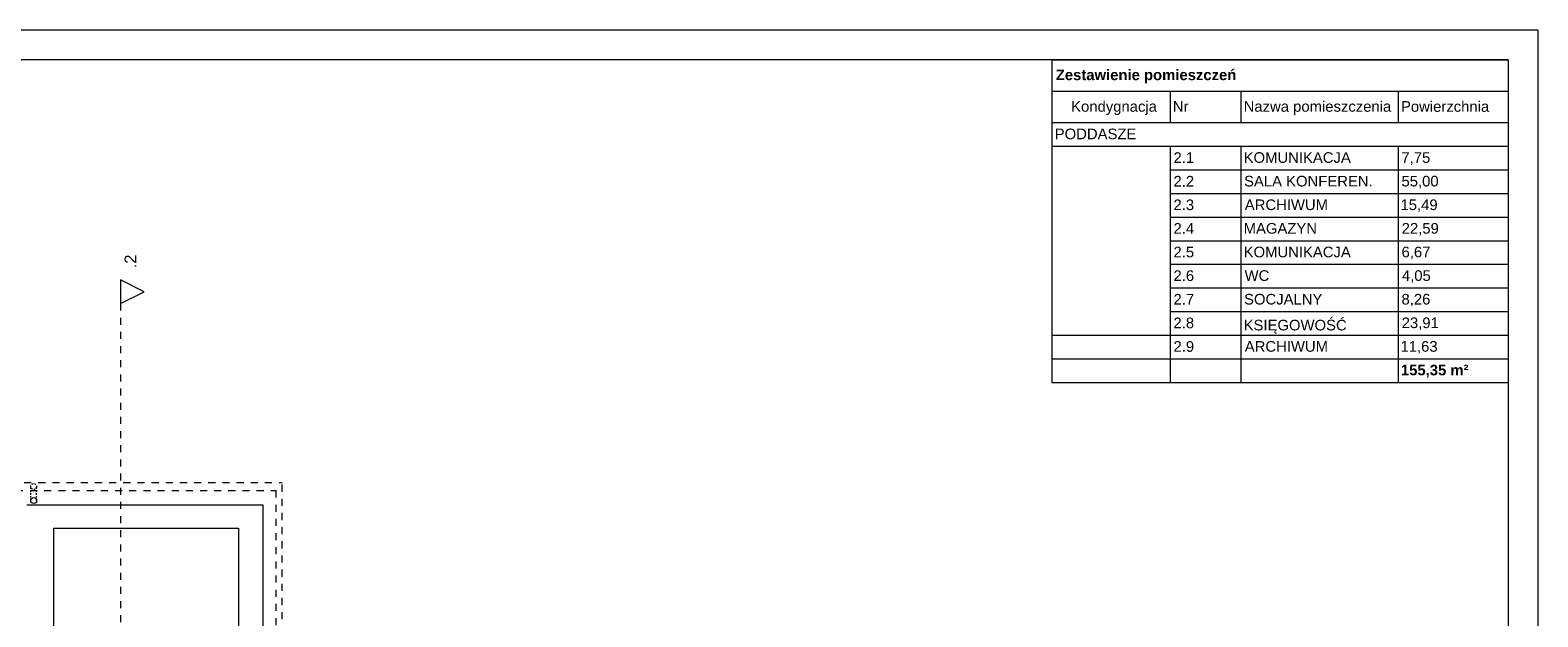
# Model space of a CAD drawing. Header units: millimetres. Extents: x 204754 to 495640, y -178579 to -98814.
# Tile 123 of 179: x 308085 to 333634, y -126160 to -116221. Entities that reach past the tile are written whole.
import ezdxf

# ---------------------------------------------------------------- set-up
doc = ezdxf.new("R2010")
doc.units = ezdxf.units.MM
doc.header["$MEASUREMENT"] = 0
doc.linetypes.add('2', pattern=[50, 25, -25])
doc.linetypes.add('Przerywana', pattern=[240, 120, -120])
doc.layers.get('0').update_dxf_attribs({"color": 252, "lineweight": 5})
for name, color, linetype, lineweight in [('840-G Znaczniki ogólne_Nr_pióra__3', 252, 'Continuous', 5), ('Nowe_! Tabelka_Nr_pióra__19', 252, 'Continuous', 5), ('Nowe_! Tabelka_Nr_pióra__7', 252, 'Continuous', 5), ('Nowe_Nowe_220(1)-A Ściany zewnętrzne_Nr_pióra__103', 252, 'Continuous', 5), ('Nowe_Nowe_220(1)-A Ściany zewnętrzne_Nr_pióra__3', 252, 'Continuous', 5), ('Nowe_Nowe_220(1)-A Ściany zewnętrzne_Nr_pióra__57', 252, 'Continuous', 5), ('Nowe_Warstwa ARCHICADa_Nr_pióra__1', 252, 'Continuous', 5), ('Nowe_Warstwa ARCHICADa_Nr_pióra__2', 252, 'Continuous', 5), ('Nowe_Warstwa ARCHICADa_Nr_pióra__7', 252, 'Continuous', 5)]:
    doc.layers.add(name, color=color, linetype=linetype, lineweight=lineweight)
doc.styles.add('GENERATED_STYLE_1', font='arial.ttf')
doc.styles.add('GENERATED_STYLE_4', font='arial.ttf')
doc.styles.add('GENERATED_STYLE_5', font='arialbd.ttf')

# ---------------------------------------------------------------- blocks, each defined once
blk = doc.blocks.new('podkład 20251118')
at = {"color": 252, "lineweight": 5}
for p, q in [((309617, -120453), (309617, -120853)), ((310017, -120653), (309617, -120453)), ((309617, -120853), (310017, -120653))]:
    blk.add_line(p, q, dxfattribs=at)
at = {"layer": '840-G Znaczniki ogólne_Nr_pióra__3', "color": 252, "linetype": 'Continuous', "lineweight": 5}
for p, q in [((309617, -120453), (309617, -120853)), ((310017, -120653), (309617, -120453)), ((309617, -120853), (310017, -120653))]:
    blk.add_line(p, q, dxfattribs=at)
at = {"layer": '840-G Znaczniki ogólne_Nr_pióra__3', "color": 252, "linetype": 'Przerywana', "lineweight": 5}
blk.add_line((309617, -120853), (309617, -143189), dxfattribs=at)
at = {"layer": 'Nowe_! Tabelka_Nr_pióra__19', "color": 252, "linetype": 'Continuous', "lineweight": 5}
for q in [(291634, -116221), (333634, -145921)]:
    blk.add_line((333634, -116221), q, dxfattribs=at)
at = {"layer": 'Nowe_! Tabelka_Nr_pióra__7', "color": 252, "linetype": 'Continuous', "lineweight": 5}
for q in [(293634, -116721), (333134, -145421)]:
    blk.add_line((333134, -116721), q, dxfattribs=at)
at = {"layer": 'Nowe_Nowe_220(1)-A Ściany zewnętrzne_Nr_pióra__103', "color": 252, "linetype": 'Przerywana', "lineweight": 5}
for p, q in [((307743, -123885), (312353, -123885)), ((312353, -126200), (312353, -123885)), ((307843, -124018), (312253, -124018)), ((312253, -126300), (312253, -124018))]:
    blk.add_line(p, q, dxfattribs=at)
at = {"layer": 'Nowe_Nowe_220(1)-A Ściany zewnętrzne_Nr_pióra__103', "color": 252, "linetype": '2', "lineweight": 5}
for p, q in [((308095, -124191), (308095, -123953)), ((308195, -124191), (308195, -123953))]:
    blk.add_line(p, q, dxfattribs=at)
blk.add_circle((308145, -123953), 50, dxfattribs=at)
at = {"layer": 'Nowe_Nowe_220(1)-A Ściany zewnętrzne_Nr_pióra__3', "color": 252, "linetype": 'Continuous', "lineweight": 5}
blk.add_circle((308145, -124191), 50, dxfattribs=at)
at = {"layer": 'Nowe_Nowe_220(1)-A Ściany zewnętrzne_Nr_pióra__57', "color": 252, "linetype": 'Continuous', "lineweight": 5}
for p, q in [((308028, -124260), (312028, -124260)), ((312028, -124260), (312028, -126495)), ((308478, -124660), (308478, -130712)), ((308478, -124660), (311618, -124660)), ((311618, -124660), (311618, -130540))]:
    blk.add_line(p, q, dxfattribs=at)
at = {"layer": 'Nowe_Warstwa ARCHICADa_Nr_pióra__2', "color": 252, "linetype": 'Continuous', "lineweight": 5}
for p, q in [((325401, -116721), (325401, -117254)), ((325401, -117254), (333134, -117254)), ((325401, -117254), (325401, -117788)), ((327401, -117254), (327401, -117788)), ((328601, -117254), (328601, -117788)), ((331268, -117254), (331268, -117788)), ((325401, -117788), (325401, -118588)), ((325401, -117788), (328601, -117788)), ((328601, -117788), (331268, -117788)), ((331268, -117788), (333134, -117788)), ((333134, -117788), (333134, -118588)), ((325401, -118188), (333134, -118188)), ((327401, -118188), (327401, -118588)), ((327401, -118188), (327401, -118588)), ((328601, -118188), (328601, -118588)), ((328601, -118188), (328601, -118588)), ((331268, -118188), (331268, -118588)), ((331268, -118188), (331268, -118588)), ((325401, -118588), (325401, -118988)), ((327401, -118588), (327401, -118988)), ((327401, -118588), (328601, -118588)), ((327401, -118588), (328601, -118588)), ((327401, -118588), (327401, -118988)), ((328601, -118588), (328601, -118988)), ((328601, -118588), (331268, -118588)), ((328601, -118588), (331268, -118588)), ((328601, -118588), (328601, -118988)), ((331268, -118588), (331268, -118988)), ((331268, -118588), (333134, -118588)), ((331268, -118588), (333134, -118588)), ((331268, -118588), (331268, -118988)), ((333134, -118588), (333134, -118988)), ((325401, -118988), (325401, -119388)), ((327401, -118988), (327401, -119388)), ((327401, -118988), (328601, -118988)), ((327401, -118988), (328601, -118988)), ((327401, -118988), (327401, -119388)), ((328601, -118988), (328601, -119388)), ((328601, -118988), (331268, -118988)), ((328601, -118988), (331268, -118988)), ((328601, -118988), (328601, -119388)), ((331268, -118988), (331268, -119388)), ((331268, -118988), (333134, -118988)), ((331268, -118988), (333134, -118988)), ((331268, -118988), (331268, -119388)), ((333134, -118988), (333134, -119388)), ((325401, -119388), (325401, -119788)), ((327401, -119388), (327401, -119788)), ((327401, -119388), (328601, -119388)), ((327401, -119388), (328601, -119388)), ((327401, -119388), (327401, -119788)), ((328601, -119388), (328601, -119788)), ((328601, -119388), (331268, -119388)), ((328601, -119388), (331268, -119388)), ((328601, -119388), (328601, -119788)), ((331268, -119388), (331268, -119788)), ((331268, -119388), (333134, -119388)), ((331268, -119388), (333134, -119388)), ((331268, -119388), (331268, -119788)), ((333134, -119388), (333134, -119788)), ((325401, -119788), (325401, -120188)), ((327401, -119788), (327401, -120188)), ((327401, -119788), (328601, -119788)), ((327401, -119788), (328601, -119788)), ((327401, -119788), (327401, -120188)), ((328601, -119788), (328601, -120188)), ((328601, -119788), (331268, -119788)), ((328601, -119788), (331268, -119788)), ((328601, -119788), (328601, -120188)), ((331268, -119788), (331268, -120188)), ((331268, -119788), (333134, -119788)), ((331268, -119788), (333134, -119788)), ((331268, -119788), (331268, -120188)), ((333134, -119788), (333134, -120188)), ((325401, -120188), (325401, -120588)), ((327401, -120188), (327401, -120588)), ((327401, -120188), (328601, -120188)), ((327401, -120188), (328601, -120188)), ((327401, -120188), (327401, -120588)), ((328601, -120188), (328601, -120588)), ((328601, -120188), (331268, -120188)), ((328601, -120188), (331268, -120188)), ((328601, -120188), (328601, -120588)), ((331268, -120188), (331268, -120588)), ((331268, -120188), (333134, -120188)), ((331268, -120188), (333134, -120188)), ((331268, -120188), (331268, -120588)), ((333134, -120188), (333134, -120588)), ((325401, -120588), (325401, -120988)), ((327401, -120588), (327401, -120988)), ((327401, -120588), (328601, -120588)), ((327401, -120588), (328601, -120588)), ((327401, -120588), (327401, -120988)), ((328601, -120588), (328601, -120988)), ((328601, -120588), (331268, -120588)), ((328601, -120588), (331268, -120588)), ((328601, -120588), (328601, -120988)), ((331268, -120588), (331268, -120988)), ((331268, -120588), (333134, -120588)), ((331268, -120588), (333134, -120588)), ((331268, -120588), (331268, -120988)), ((333134, -120588), (333134, -120988)), ((325401, -120988), (325401, -121388)), ((327401, -120988), (327401, -121388)), ((327401, -120988), (328601, -120988)), ((327401, -120988), (328601, -120988)), ((327401, -120988), (327401, -121388)), ((328601, -120988), (328601, -121388)), ((328601, -120988), (331268, -120988)), ((328601, -120988), (331268, -120988)), ((328601, -120988), (328601, -121388)), ((331268, -120988), (331268, -121388)), ((331268, -120988), (333134, -120988)), ((331268, -120988), (333134, -120988)), ((331268, -120988), (331268, -121388)), ((333134, -120988), (333134, -121388)), ((325401, -121388), (327401, -121388)), ((325401, -121388), (327401, -121388)), ((325401, -121388), (327401, -121388)), ((325401, -121388), (325401, -121788)), ((327401, -121388), (328601, -121388)), ((327401, -121388), (327401, -121788)), ((327401, -121388), (328601, -121388)), ((327401, -121388), (328601, -121388)), ((327401, -121388), (327401, -121788)), ((328601, -121388), (331268, -121388)), ((328601, -121388), (328601, -121788)), ((328601, -121388), (331268, -121388)), ((328601, -121388), (331268, -121388)), ((328601, -121388), (328601, -121788)), ((331268, -121388), (333134, -121388)), ((331268, -121388), (331268, -121788)), ((331268, -121388), (333134, -121388)), ((331268, -121388), (333134, -121388)), ((331268, -121388), (331268, -121788)), ((333134, -121388), (333134, -121788)), ((325401, -121788), (327401, -121788)), ((325401, -121788), (325401, -122188)), ((327401, -121788), (327401, -122188)), ((327401, -121788), (328601, -121788)), ((327401, -121788), (327401, -122188)), ((328601, -121788), (328601, -122188)), ((328601, -121788), (331268, -121788)), ((328601, -121788), (328601, -122188)), ((331268, -121788), (331268, -122188)), ((331268, -121788), (333134, -121788)), ((331268, -121788), (331268, -122188)), ((333134, -121788), (333134, -122188)), ((325401, -122188), (327401, -122188)), ((327401, -122188), (328601, -122188)), ((328601, -122188), (331268, -122188)), ((331268, -122188), (333134, -122188))]:
    blk.add_line(p, q, dxfattribs=at)
at = {"layer": 'Nowe_Warstwa ARCHICADa_Nr_pióra__7', "color": 252, "linetype": 'Continuous', "lineweight": 5}
for p, q in [((325401, -116721), (333134, -116721)), ((333134, -116721), (333134, -122188)), ((333134, -117254), (333134, -117788))]:
    blk.add_line(p, q, dxfattribs=at)
at = {"layer": '840-G Znaczniki ogólne_Nr_pióra__3', "color": 252, "lineweight": 5, "style": 'GENERATED_STYLE_4'}
blk.add_text(' .2', height=200, rotation=90, dxfattribs=at).set_placement((309885, -120333))
at = {"layer": 'Nowe_Warstwa ARCHICADa_Nr_pióra__1', "color": 252, "lineweight": 5}
for s, style, p in [('Zestawienie pomieszczeń', 'GENERATED_STYLE_5', (325465, -117068)), ('Kondygnacja', 'GENERATED_STYLE_1', (325726, -117603)), ('Nr', 'GENERATED_STYLE_1', (327449, -117604)), ('Nazwa pomieszczenia', 'GENERATED_STYLE_1', (328649, -117603)), ('Powierzchnia', 'GENERATED_STYLE_1', (331315, -117604)), ('PODDASZE', 'GENERATED_STYLE_1', (325448, -118069)), ('2.1', 'GENERATED_STYLE_1', (327460, -118470)), ('KOMUNIKACJA', 'GENERATED_STYLE_1', (328649, -118469)), ('7,75', 'GENERATED_STYLE_1', (331322, -118470)), ('2.2', 'GENERATED_STYLE_1', (327460, -118870)), ('SALA KONFEREN.', 'GENERATED_STYLE_1', (328656, -118869)), ('55,00', 'GENERATED_STYLE_1', (331324, -118869)), ('2.3', 'GENERATED_STYLE_1', (327460, -119270)), ('ARCHIWUM', 'GENERATED_STYLE_1', (328668, -119269)), ('15,49', 'GENERATED_STYLE_1', (331307, -119269)), ('2.4', 'GENERATED_STYLE_1', (327460, -119670)), ('MAGAZYN', 'GENERATED_STYLE_1', (328649, -119669)), ('22,59', 'GENERATED_STYLE_1', (331327, -119669)), ('2.5', 'GENERATED_STYLE_1', (327460, -120070)), ('KOMUNIKACJA', 'GENERATED_STYLE_1', (328649, -120069)), ('6,67', 'GENERATED_STYLE_1', (331325, -120069)), ('2.6', 'GENERATED_STYLE_1', (327460, -120470)), ('WC', 'GENERATED_STYLE_1', (328665, -120469)), ('4,05', 'GENERATED_STYLE_1', (331331, -120469)), ('2.7', 'GENERATED_STYLE_1', (327460, -120870)), ('SOCJALNY', 'GENERATED_STYLE_1', (328656, -120869)), ('8,26', 'GENERATED_STYLE_1', (331324, -120869)), ('2.8', 'GENERATED_STYLE_1', (327460, -121270)), ('KSIĘGOWOŚĆ', 'GENERATED_STYLE_1', (328649, -121308)), ('23,91', 'GENERATED_STYLE_1', (331327, -121269)), ('2.9', 'GENERATED_STYLE_1', (327460, -121670)), ('ARCHIWUM', 'GENERATED_STYLE_1', (328668, -121669)), ('11,63', 'GENERATED_STYLE_1', (331307, -121669)), ('155,35 m²', 'GENERATED_STYLE_5', (331314, -122069))]:
    blk.add_text(s, height=180, dxfattribs=dict(at, style=style)).set_placement(p)

msp = doc.modelspace()

# ---------------------------------------------------------------- block references
msp.add_blockref('podkład 20251118', (0, 0))

doc.saveas('drawing.dxf')
